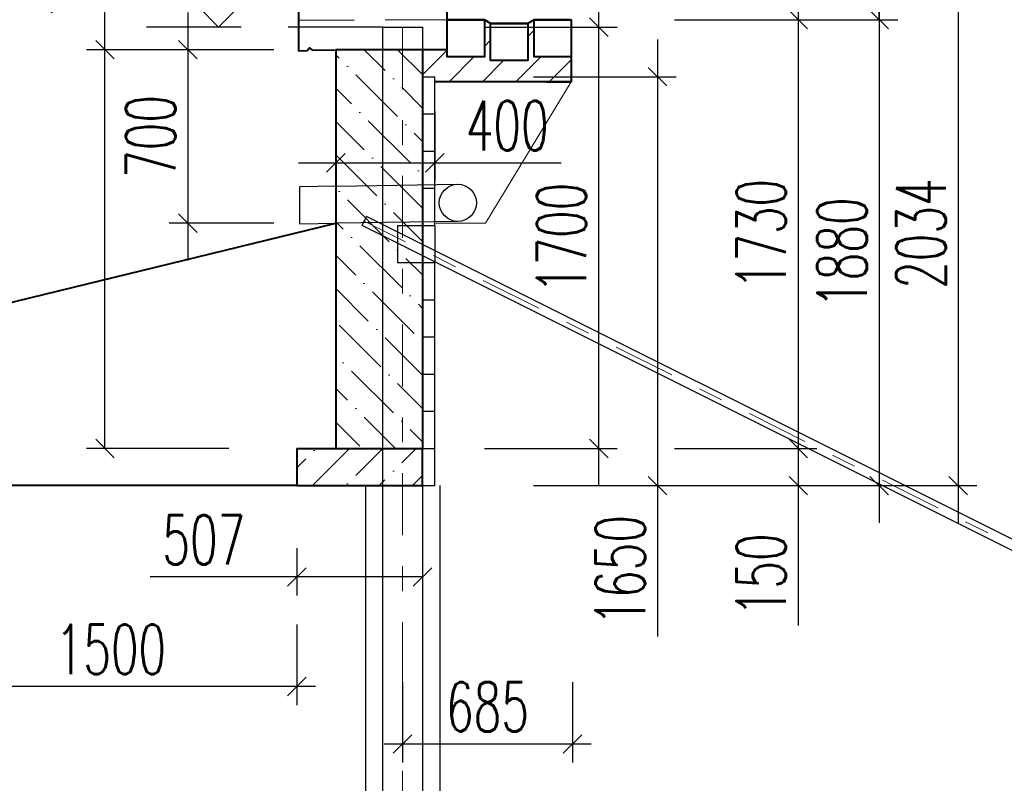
# Model space of a CAD drawing. Header units: metres. Extents: x -912764 to -454925, y -2226138 to -1112338.
# Tile 173 of 256: x -456307.79 to -456303.82, y -1112970.32 to -1112967.24. Entities that reach past the tile are written whole.
import ezdxf

# ---------------------------------------------------------------- set-up
doc = ezdxf.new("R2010")
doc.units = ezdxf.units.M
for name, pattern in [('DASHDOT', [1, 0.5, -0.25, 0, -0.25]), ('DASHED2', [0.375, 0.25, -0.125]), ('SOLID', [0]), ('ČÁRKOVANÁ', [19.05, 12.7, -6.35]), ('ČÁRKOVANÁX2', [38.1, 25.4, -12.7])]:
    doc.linetypes.add(name, pattern=pattern)
for name, color, linetype in [('!řezy tenká', 1, 'Continuous'), ('C3D_ZPR', 7, 'Continuous'), ('OZ', 3, 'Continuous')]:
    doc.layers.add(name, color=color, linetype=linetype)
for name, color, linetype, lineweight in [('_NOVÝ STAV', 1, 'Continuous', 30), ('_NOVÝ STAV - POPISKY KATASTR', 7, 'Continuous', 30), ('_VYTYČOVACÍ BODY', 200, 'Continuous', 0)]:
    doc.layers.add(name, color=color, linetype=linetype, lineweight=lineweight)
doc.layers.add('PDF2_13', color=140, linetype='Continuous', true_color=0x00bfff)
doc.layers.add('PDF_OZ', color=140, linetype='Continuous', true_color=0x00bfff)
doc.styles.add('StandardUzky', font='simplex.shx', dxfattribs={"width": 0.65})
doc.styles.add('znacky', font='arial.ttf')
doc.dimstyles.new('1000', dxfattribs={"dimscale": 0.5, "dimtxt": 1, "dimasz": 0.6, "dimexe": 0.3, "dimexo": 0.5, "dimgap": 0.5, "dimtad": 1, "dimzin": 1, "dimdsep": 46, "dimtxsty": 'znacky', "dimblk": 'OBLIQUE', "dimcen": 1, "dimdle": 0.3, "dimclrd": 256, "dimclre": 256, "dimclrt": 256, "dimadec": 3, "dimazin": 0, "dimtfac": 1, "dimtmove": 0, "dimatfit": 3, "dimldrblk": 'OBLIQUE', "dimfxl": 1, "dimlwd": -1, "dimlwe": -1, "dimarcsym": 0})

# ---------------------------------------------------------------- blocks, each defined once
blk = doc.blocks.new('_Oblique')
at = {"color": 0, "linetype": 'ByBlock', "lineweight": -2}
blk.add_line((-0.5, -0.5), (0.5, 0.5), dxfattribs=at)
blk = doc.blocks.new('*D337')
at = {"layer": 'C3D_ZPR', "color": 1, "transparency": 16777216}
for p, q in [((0.611, -1.8799), (0.611, 0.12)), ((0.15, -0.03), (0.686, -0.03)), ((0.15, -1.7299), (0.686, -1.7299))]:
    blk.add_line(p, q, dxfattribs=at)
at = {"layer": 'Defpoints', "color": 0, "lineweight": 50, "transparency": 16777216}
for p in [(-0.1, -0.03), (0.611, -0.03), (-0.1, -1.7299)]:
    blk.add_point(p, dxfattribs=at)
at = {"layer": 'C3D_ZPR', "color": 1, "transparency": 16777216, "xscale": 0.075, "yscale": 0.075, "zscale": 0.075}
for p, rotation in [((0.611, -0.03), 90), ((0.611, -1.7299), 270)]:
    blk.add_blockref('_Oblique', p, dxfattribs=dict(at, rotation=rotation))
at = {"layer": 'C3D_ZPR', "color": 1, "transparency": 16777216, "insert": (0.461, -0.88), "char_height": 0.2, "attachment_point": 5, "rotation": 90, "style": 'StandardUzky'}
blk.add_mtext('1700', dxfattribs=at)
blk = doc.blocks.new('*D989')
at = {"layer": 'C3D_ZPR', "color": 1, "transparency": 16777216}
for p, q in [((0.848, -0.0799), (0.848, -1.8799)), ((0.348, -0.2299), (0.923, -0.2299)), ((0.348, -1.8799), (0.923, -1.8799)), ((0.848, -1.8799), (0.848, -2.4883))]:
    blk.add_line(p, q, dxfattribs=at)
at = {"layer": 'Defpoints', "color": 0, "transparency": 16777216}
for p in [(-2.46, -0.2299), (-0.1, -1.8799), (0.848, -1.8799)]:
    blk.add_point(p, dxfattribs=at)
at = {"layer": 'C3D_ZPR', "color": 1, "transparency": 16777216, "xscale": 0.075, "yscale": 0.075, "zscale": 0.075}
for p, rotation in [((0.848, -0.2299), 90), ((0.848, -1.8799), 270)]:
    blk.add_blockref('_Oblique', p, dxfattribs=dict(at, rotation=rotation))
at = {"layer": 'C3D_ZPR', "color": 1, "transparency": 16777216, "insert": (0.698, -2.2216), "char_height": 0.2, "attachment_point": 5, "rotation": 90, "style": 'StandardUzky'}
blk.add_mtext('1650', dxfattribs=at)
blk = doc.blocks.new('*D339')
at = {"layer": 'C3D_ZPR', "color": 1, "transparency": 16777216}
for p, q in [((1.7427, 0.1542), (1.7427, 0.7246)), ((1.7427, 0), (1.7427, 0.3042)), ((1.2427, 0.1542), (1.8177, 0.1542)), ((1.2427, 0), (1.8177, 0))]:
    blk.add_line(p, q, dxfattribs=at)
at = {"layer": 'Defpoints', "color": 0, "lineweight": 50, "transparency": 16777216}
for p in [(-0.0296, 0.1542), (0, 0), (1.7427, 0)]:
    blk.add_point(p, dxfattribs=at)
at = {"layer": 'C3D_ZPR', "color": 1, "transparency": 16777216, "xscale": 0.075, "yscale": 0.075, "zscale": 0.075}
for p, rotation in [((1.7427, 0.1542), 90), ((1.7427, 0), 270)]:
    blk.add_blockref('_Oblique', p, dxfattribs=dict(at, rotation=rotation))
at = {"layer": 'C3D_ZPR', "color": 1, "transparency": 16777216, "insert": (1.5927, 0.5167), "char_height": 0.2, "attachment_point": 5, "rotation": 90, "style": 'StandardUzky'}
blk.add_mtext('154', dxfattribs=at)
blk = doc.blocks.new('*D991')
at = {"layer": 'C3D_ZPR', "color": 1, "transparency": 16777216}
for p, q in [((1.4161, -1.5799), (1.4161, -1.8799)), ((0.9161, -1.7299), (1.4911, -1.7299)), ((0.9161, -1.8799), (1.4911, -1.8799)), ((1.4161, -1.8799), (1.4161, -2.4447))]:
    blk.add_line(p, q, dxfattribs=at)
at = {"layer": 'Defpoints', "color": 0, "transparency": 16777216}
for p in [(-0.6068, -1.7299), (-0.6068, -1.8799), (1.4161, -1.8799)]:
    blk.add_point(p, dxfattribs=at)
at = {"layer": 'C3D_ZPR', "color": 1, "transparency": 16777216, "xscale": 0.075, "yscale": 0.075, "zscale": 0.075}
for p, rotation in [((1.4161, -1.7299), 90), ((1.4161, -1.8799), 270)]:
    blk.add_blockref('_Oblique', p, dxfattribs=dict(at, rotation=rotation))
at = {"layer": 'C3D_ZPR', "color": 1, "transparency": 16777216, "insert": (1.2661, -2.2399), "char_height": 0.2, "attachment_point": 5, "rotation": 90, "style": 'StandardUzky'}
blk.add_mtext('150', dxfattribs=at)
blk = doc.blocks.new('*D992')
at = {"layer": 'C3D_ZPR', "color": 1, "transparency": 16777216}
for p, q in [((-0.4496, -0.371), (-0.4496, -0.6524)), ((-0.05, -0.371), (-0.05, -0.6524)), ((-0.5996, -0.5774), (-0.05, -0.5774)), ((-0.05, -0.5774), (0.4593, -0.5774))]:
    blk.add_line(p, q, dxfattribs=at)
at = {"layer": 'Defpoints', "color": 0, "transparency": 16777216}
for p in [(-0.4496, -0.121), (-0.05, -0.121), (-0.05, -0.5774)]:
    blk.add_point(p, dxfattribs=at)
at = {"layer": 'C3D_ZPR', "color": 1, "transparency": 16777216, "xscale": 0.075, "yscale": 0.075, "zscale": 0.075, "rotation": 180}
blk.add_blockref('_Oblique', (-0.4496, -0.5774), dxfattribs=at)
at = {"layer": 'C3D_ZPR', "color": 1, "transparency": 16777216, "xscale": 0.075, "yscale": 0.075, "zscale": 0.075}
blk.add_blockref('_Oblique', (-0.05, -0.5774), dxfattribs=at)
at = {"layer": 'C3D_ZPR', "color": 1, "transparency": 16777216, "insert": (0.2421, -0.4274), "char_height": 0.2, "attachment_point": 5, "style": 'StandardUzky'}
blk.add_mtext('400', dxfattribs=at)
blk = doc.blocks.new('*D993')
at = {"layer": 'C3D_ZPR', "color": 1, "transparency": 16777216}
for p, q in [((1.7427, 0.15), (1.7427, -2.0299)), ((1.2427, 0), (1.8177, 0)), ((1.2427, -1.8799), (1.8177, -1.8799))]:
    blk.add_line(p, q, dxfattribs=at)
at = {"layer": 'Defpoints', "color": 0, "transparency": 16777216}
for p in [(0, 0), (-0.1, -1.8799), (1.7427, -1.8799)]:
    blk.add_point(p, dxfattribs=at)
at = {"layer": 'C3D_ZPR', "color": 1, "transparency": 16777216, "xscale": 0.075, "yscale": 0.075, "zscale": 0.075}
for p, rotation in [((1.7427, 0), 90), ((1.7427, -1.8799), 270)]:
    blk.add_blockref('_Oblique', p, dxfattribs=dict(at, rotation=rotation))
at = {"layer": 'C3D_ZPR', "color": 1, "transparency": 16777216, "insert": (1.5927, -0.94), "char_height": 0.2, "attachment_point": 5, "rotation": 90, "style": 'StandardUzky'}
blk.add_mtext('1880', dxfattribs=at)
blk = doc.blocks.new('*D336')
at = {"layer": 'C3D_ZPR', "color": 1, "transparency": 16777216}
for p, q in [((1.4161, 0.15), (1.4161, -1.8799)), ((0.9161, 0), (1.4911, 0)), ((0.9161, -1.7299), (1.4911, -1.7299))]:
    blk.add_line(p, q, dxfattribs=at)
at = {"layer": 'Defpoints', "color": 0, "lineweight": 50, "transparency": 16777216}
for p in [(0, 0), (-0.1, -1.7299), (1.4161, -1.7299)]:
    blk.add_point(p, dxfattribs=at)
at = {"layer": 'C3D_ZPR', "color": 1, "transparency": 16777216, "xscale": 0.075, "yscale": 0.075, "zscale": 0.075}
for p, rotation in [((1.4161, 0), 90), ((1.4161, -1.7299), 270)]:
    blk.add_blockref('_Oblique', p, dxfattribs=dict(at, rotation=rotation))
at = {"layer": 'C3D_ZPR', "color": 1, "transparency": 16777216, "insert": (1.2661, -0.865), "char_height": 0.2, "attachment_point": 5, "rotation": 90, "style": 'StandardUzky'}
blk.add_mtext('1730', dxfattribs=at)
blk = doc.blocks.new('*D994')
at = {"layer": 'C3D_ZPR', "color": 1, "transparency": 16777216}
for p, q in [((-0.6068, -2.1316), (-0.6068, -2.3233)), ((-0.1, -2.1316), (-0.1, -2.3233)), ((-0.6068, -2.2483), (-1.1989, -2.2483)), ((-0.1, -2.2483), (-0.7568, -2.2483))]:
    blk.add_line(p, q, dxfattribs=at)
at = {"layer": 'Defpoints', "color": 0, "transparency": 16777216}
for p in [(-0.6068, -1.8816), (-0.1, -1.8816), (-0.1, -2.2483)]:
    blk.add_point(p, dxfattribs=at)
at = {"layer": 'C3D_ZPR', "color": 1, "transparency": 16777216, "xscale": 0.075, "yscale": 0.075, "zscale": 0.075, "rotation": 180}
blk.add_blockref('_Oblique', (-0.6068, -2.2483), dxfattribs=at)
at = {"layer": 'C3D_ZPR', "color": 1, "transparency": 16777216, "xscale": 0.075, "yscale": 0.075, "zscale": 0.075}
blk.add_blockref('_Oblique', (-0.1, -2.2483), dxfattribs=at)
at = {"layer": 'C3D_ZPR', "color": 1, "transparency": 16777216, "insert": (-0.9818, -2.0983), "char_height": 0.2, "attachment_point": 5, "style": 'StandardUzky'}
blk.add_mtext('507', dxfattribs=at)
blk = doc.blocks.new('*D405')
at = {"layer": 'C3D_ZPR', "color": 1, "transparency": 16777216}
for p, q in [((-1.0466, 0.029), (-1.0466, -0.971)), ((-0.6996, -0.121), (-1.1216, -0.121)), ((-0.6996, -0.821), (-1.1216, -0.821))]:
    blk.add_line(p, q, dxfattribs=at)
at = {"layer": 'Defpoints', "color": 0, "transparency": 16777216}
for p in [(-0.4496, -0.121), (-1.0466, -0.821), (-0.4496, -0.821)]:
    blk.add_point(p, dxfattribs=at)
at = {"layer": 'C3D_ZPR', "color": 1, "transparency": 16777216, "xscale": 0.075, "yscale": 0.075, "zscale": 0.075}
for p, rotation in [((-1.0466, -0.121), 90), ((-1.0466, -0.821), 270)]:
    blk.add_blockref('_Oblique', p, dxfattribs=dict(at, rotation=rotation))
at = {"layer": 'C3D_ZPR', "color": 1, "transparency": 16777216, "insert": (-1.1966, -0.471), "char_height": 0.2, "attachment_point": 5, "rotation": 90, "style": 'StandardUzky'}
blk.add_mtext('700', dxfattribs=at)
blk = doc.blocks.new('*D338')
at = {"layer": 'C3D_ZPR', "color": 1, "transparency": 16777216}
for p, q in [((2.0611, 0.3042), (2.0611, -2.0299)), ((1.5611, 0.1542), (2.1361, 0.1542)), ((1.5611, -1.8799), (2.1361, -1.8799))]:
    blk.add_line(p, q, dxfattribs=at)
at = {"layer": 'Defpoints', "color": 0, "lineweight": 50, "transparency": 16777216}
for p in [(-0.0296, 0.1542), (-0.05, -1.8799), (2.0611, -1.8799)]:
    blk.add_point(p, dxfattribs=at)
at = {"layer": 'C3D_ZPR', "color": 1, "transparency": 16777216, "xscale": 0.075, "yscale": 0.075, "zscale": 0.075}
for p, rotation in [((2.0611, 0.1542), 90), ((2.0611, -1.8799), 270)]:
    blk.add_blockref('_Oblique', p, dxfattribs=dict(at, rotation=rotation))
at = {"layer": 'C3D_ZPR', "color": 1, "transparency": 16777216, "insert": (1.9111, -0.8629), "char_height": 0.2, "attachment_point": 5, "rotation": 90, "style": 'StandardUzky'}
blk.add_mtext('2034', dxfattribs=at)
blk = doc.blocks.new('*D404')
at = {"layer": 'C3D_ZPR', "color": 1, "transparency": 16777216}
for p, q in [((-1.3806, -0.121), (-1.3806, 0.4826)), ((-1.3806, -1.7299), (-1.3806, 0.029)), ((-0.8806, -0.121), (-1.4556, -0.121)), ((-0.8806, -1.7299), (-1.4556, -1.7299))]:
    blk.add_line(p, q, dxfattribs=at)
at = {"layer": 'Defpoints', "color": 0, "transparency": 16777216}
for p in [(-0.45, -0.121), (-1.3806, -1.7299), (-0.4496, -1.7299)]:
    blk.add_point(p, dxfattribs=at)
at = {"layer": 'C3D_ZPR', "color": 1, "transparency": 16777216, "xscale": 0.075, "yscale": 0.075, "zscale": 0.075}
for p, rotation in [((-1.3806, -0.121), 90), ((-1.3806, -1.7299), 270)]:
    blk.add_blockref('_Oblique', p, dxfattribs=dict(at, rotation=rotation))
at = {"layer": 'C3D_ZPR', "color": 1, "transparency": 16777216, "insert": (-1.5306, 0.2191), "char_height": 0.2, "attachment_point": 5, "rotation": 90, "style": 'StandardUzky'}
blk.add_mtext('1609', dxfattribs=at)
blk = doc.blocks.new('A$Cac58f5a3')
at = {"layer": '_NOVÝ STAV', "lineweight": 15}
for p in [(0, 0), (-0.5457, -0.571)]:
    blk.add_line(p, (-0.3461, -0.571), dxfattribs=at)
at = {"layer": '_NOVÝ STAV'}
for p, q in [((-0.9453, -0.4214), (-1.0953, -0.4238)), ((-1.0953, -0.4238), (-1.0953, -0.5738)), ((-1.0953, -0.5738), (-0.9453, -0.571))]:
    blk.add_line(p, q, dxfattribs=at)
at = {"layer": '_NOVÝ STAV', "linetype": 'ČÁRKOVANÁ', "lineweight": -3, "ltscale": 0.05, "flags": 128}
for points in [[(-0.9453, -0.4214), (-0.4596, -0.4138)], [(-0.4572, -0.5638), (-0.9453, -0.5714)]]:
    blk.add_lwpolyline(points, dxfattribs=at)
at = {"layer": '_NOVÝ STAV', "lineweight": -3}
blk.add_circle((-0.4572, -0.4888), 0.075, dxfattribs=at)
blk = doc.blocks.new('*D331')
at = {"layer": 'C3D_ZPR', "color": 1, "transparency": 16777216}
for p, q in [((-456306.2464, -1112969.9082), (-456306.2464, -1112970.2332)), ((-456305.5612, -1112969.9082), (-456305.5612, -1112970.2332)), ((-456306.3214, -1112970.1582), (-456305.4862, -1112970.1582))]:
    blk.add_line(p, q, dxfattribs=at)
at = {"layer": 'Defpoints', "color": 0, "transparency": 16777216}
for p in [(-456306.2464, -1112969.5593), (-456305.5612, -1112969.5784), (-456305.5612, -1112970.1582)]:
    blk.add_point(p, dxfattribs=at)
at = {"layer": 'C3D_ZPR', "color": 1, "transparency": 16777216, "xscale": 0.075, "yscale": 0.075, "zscale": 0.075, "rotation": 180}
blk.add_blockref('_Oblique', (-456306.2464, -1112970.1582), dxfattribs=at)
at = {"layer": 'C3D_ZPR', "color": 1, "transparency": 16777216, "xscale": 0.075, "yscale": 0.075, "zscale": 0.075}
blk.add_blockref('_Oblique', (-456305.5612, -1112970.1582), dxfattribs=at)
at = {"layer": 'C3D_ZPR', "color": 1, "transparency": 16777216, "insert": (-456305.9038, -1112970.0082), "char_height": 0.2, "attachment_point": 5, "style": 'StandardUzky'}
blk.add_mtext('685', dxfattribs=at)
blk = doc.blocks.new('Vyskova_sipka')
at = {"color": 0, "linetype": 'ByBlock', "lineweight": -2}
for p, q in [((0, 0), (-4, 4)), ((-4, 4), (4, 4)), ((4, 4), (0, 0))]:
    blk.add_line(p, q, dxfattribs=at)
blk = doc.blocks.new('*D351')
at = {"layer": 'C3D_ZPR', "color": 1, "transparency": 16777216}
for p, q in [((-456308.6995, -1112965.5863), (-456308.6995, -1112965.2613)), ((-456306.6665, -1112965.5863), (-456306.6665, -1112965.2613)), ((-456308.7745, -1112965.3363), (-456306.5915, -1112965.3363))]:
    blk.add_line(p, q, dxfattribs=at)
at = {"layer": 'Defpoints', "color": 0, "transparency": 16777216}
for p in [(-456306.6665, -1112965.3363), (-456306.6665, -1112967.3612), (-456308.6995, -1112968.5896)]:
    blk.add_point(p, dxfattribs=at)
at = {"layer": 'C3D_ZPR', "color": 1, "transparency": 16777216, "xscale": 0.075, "yscale": 0.075, "zscale": 0.075, "rotation": 180}
blk.add_blockref('_Oblique', (-456308.6995, -1112965.3363), dxfattribs=at)
at = {"layer": 'C3D_ZPR', "color": 1, "transparency": 16777216, "xscale": 0.075, "yscale": 0.075, "zscale": 0.075}
blk.add_blockref('_Oblique', (-456306.6665, -1112965.3363), dxfattribs=at)
at = {"layer": 'C3D_ZPR', "color": 1, "transparency": 16777216, "insert": (-456307.683, -1112965.1863), "char_height": 0.2, "attachment_point": 5, "style": 'StandardUzky'}
blk.add_mtext('2033', dxfattribs=at)
blk = doc.blocks.new('*D416')
at = {"layer": 'C3D_ZPR', "color": 1, "transparency": 16777216}
for p, q in [((-456308.1731, -1112969.6764), (-456308.1731, -1112970.0014)), ((-456306.6731, -1112969.6764), (-456306.6731, -1112970.0014)), ((-456306.5981, -1112969.9264), (-456308.2481, -1112969.9264))]:
    blk.add_line(p, q, dxfattribs=at)
at = {"layer": 'Defpoints', "color": 0, "transparency": 16777216}
for p in [(-456308.1731, -1112969.116), (-456306.6731, -1112969.116), (-456308.1731, -1112969.9264)]:
    blk.add_point(p, dxfattribs=at)
at = {"layer": 'C3D_ZPR', "color": 1, "transparency": 16777216, "xscale": 0.075, "yscale": 0.075, "zscale": 0.075, "rotation": 180}
blk.add_blockref('_Oblique', (-456308.1731, -1112969.9264), dxfattribs=at)
at = {"layer": 'C3D_ZPR', "color": 1, "transparency": 16777216, "xscale": 0.075, "yscale": 0.075, "zscale": 0.075}
blk.add_blockref('_Oblique', (-456306.6731, -1112969.9264), dxfattribs=at)
at = {"layer": 'C3D_ZPR', "color": 1, "transparency": 16777216, "insert": (-456307.4231, -1112969.7764), "char_height": 0.2, "attachment_point": 5, "style": 'StandardUzky'}
blk.add_mtext('1500', dxfattribs=at)
blk = doc.blocks.new('A$C4eac8e0d')
at = {"layer": '_NOVÝ STAV', "linetype": 'ČÁRKOVANÁ', "lineweight": 5}
h = blk.add_hatch(dxfattribs=at)
h.set_pattern_fill('ANSI31', color=256, scale=0.03)
h.paths.add_polyline_path([(0.325, 0), (0.325, -0.1648), (0.175, -0.1648), (0.175, -0.0148), (0.15, 0), (0.15, -0.15), (0, -0.15), (0, -0.121), (-0.1, -0.121), (-0.1, -0.23), (-0.05, -0.23), (-0.05, -0.25), (0.5, -0.25), (0.5, -0.15), (0.35, -0.15), (0.35, 0)])
at = {"layer": '_NOVÝ STAV', "linetype": 'SOLID', "lineweight": 5}
h = blk.add_hatch(dxfattribs=at)
h.set_pattern_fill('ANSI36', color=1, scale=0.03, angle=90)
h.paths.add_polyline_path([(-0.1, -0.121), (-0.4496, -0.121), (-0.4496, -1.7299), (-0.1, -1.7299)])
h = blk.add_hatch(dxfattribs=at)
h.set_pattern_fill('ANSI36', color=1, scale=0.03)
h.paths.add_polyline_path([(-0.1, -1.7299), (-0.6068, -1.7299), (-0.6068, -1.8799), (-0.1, -1.8799)])
at = {"layer": 'OZ', "color": 1}
for p, q in [((-0.26, -0.03), (-0.1, -0.03)), ((-0.26, -6.03), (-0.26, -0.03)), ((-0.1, -0.03), (-0.1, -6.03)), ((-0.3436, -0.8307), (-0.3255, -0.7945)), ((6.7997, -4.4022), (-0.3435, -0.8306)), ((6.8178, -4.3661), (-0.3255, -0.7945)), ((-0.2004, -0.83), (-0.2004, -0.98)), ((-0.2, -0.83), (-0.1, -0.83)), ((-0.2, -0.98), (-0.1, -0.98))]:
    blk.add_line(p, q, dxfattribs=at)
at = {"layer": 'OZ', "color": 6, "linetype": 'DASHDOT', "lineweight": 15, "ltscale": 0.5}
for p, q in [((-0.18, -0.03), (-0.18, -6.03)), ((6.8087, -4.3843), (-0.3346, -0.8127))]:
    blk.add_line(p, q, dxfattribs=at)
at = {"layer": 'OZ', "color": 140, "lineweight": 25}
for p, q in [((-0.1, -0.38), (-0.1, -0.23)), ((-0.1, -0.38), (-0.1, -0.23)), ((-0.1, -0.53), (-0.1, -0.38)), ((-0.1, -0.68), (-0.1, -0.53)), ((-0.1, -0.83), (-0.1, -0.68)), ((-0.1, -1.13), (-0.1, -0.98)), ((-0.1, -1.13), (-0.1, -0.98)), ((-0.1, -1.28), (-0.1, -1.13)), ((-0.1, -1.43), (-0.1, -1.28)), ((-0.1, -1.5799), (-0.1, -1.4299)), ((-0.1, -1.7299), (-0.1, -1.5799))]:
    blk.add_line(p, q, dxfattribs=at)
at = {"layer": 'OZ', "color": 140, "lineweight": 30}
for p, q in [((-0.1, -0.23), (-0.05, -0.23)), ((-0.05, -0.53), (-0.05, -0.23)), ((-0.1, -0.38), (-0.05, -0.38)), ((-0.1, -0.38), (-0.05, -0.38)), ((-0.1, -0.53), (-0.05, -0.53)), ((-0.1, -0.53), (-0.05, -0.53)), ((-0.05, -0.68), (-0.05, -0.53)), ((-0.1, -0.68), (-0.05, -0.68)), ((-0.1, -0.68), (-0.05, -0.68)), ((-0.05, -0.83), (-0.05, -0.68)), ((-0.1, -0.83), (-0.05, -0.83)), ((-0.1, -0.83), (-0.05, -0.83)), ((-0.1, -0.98), (-0.05, -0.98)), ((-0.1, -0.98), (-0.05, -0.98)), ((-0.05, -1.43), (-0.05, -0.98)), ((-0.1, -1.13), (-0.05, -1.13)), ((-0.1, -1.13), (-0.05, -1.13)), ((-0.1, -1.28), (-0.05, -1.28)), ((-0.1, -1.28), (-0.05, -1.28)), ((-0.1, -1.4299), (-0.05, -1.4299)), ((-0.1, -1.43), (-0.05, -1.43)), ((-0.05, -1.5799), (-0.05, -1.4299)), ((-0.1, -1.5799), (-0.05, -1.5799)), ((-0.1, -1.5799), (-0.05, -1.5799)), ((-0.05, -1.8799), (-0.05, -1.5799)), ((-0.1, -1.7299), (-0.05, -1.7299)), ((-0.1, -1.8799), (-0.05, -1.8799))]:
    blk.add_line(p, q, dxfattribs=at)
at = {"layer": 'OZ', "color": 1, "lineweight": 30}
blk.add_line((-0.05, -0.83), (-0.05, -0.98), dxfattribs=at)
at = {"layer": 'OZ', "color": 1, "linetype": 'ČÁRKOVANÁX2', "lineweight": 25, "ltscale": 0.05}
for p, q in [((-0.33, -1.8816), (-0.33, -6.03)), ((-0.03, -1.8799), (-0.03, -6.03))]:
    blk.add_line(p, q, dxfattribs=at)
at = {"layer": 'PDF2_13', "color": 1, "linetype": 'Continuous', "lineweight": 40}
for p, q in [((0, -0.121), (-0.45, -0.121)), ((-0.1, -0.121), (-0.1, -1.7299)), ((-0.6068, -1.7299), (-0.1, -1.7299)), ((-0.6068, -1.7299), (-0.6068, -1.8799)), ((-0.1, -1.8799), (-0.1, -1.7299)), ((-0.6068, -1.8799), (-0.1, -1.8799))]:
    blk.add_line(p, q, dxfattribs=at)
for points in [[(0, -0.121), (0, 0.1225), (-0.0296, 0.1542), (-0.5504, 0.1743), (-0.6001, 0.1267), (-0.6001, -0.1252), (-0.5652, -0.1241), (-0.5557, -0.1135), (-0.5451, -0.1231), (-0.4496, -0.121), (-0.4496, -1.7299)], [(0.5, 0), (0.5, -0.15), (0.5, -0.25), (-0.05, -0.25)]]:
    blk.add_lwpolyline(points, dxfattribs=at)
at = {"layer": 'PDF2_13', "color": 1, "linetype": 'Continuous', "lineweight": 40, "flags": 128}
for points in [[(0.4957, 0), (0.35, 0), (0.325, -0.0148), (0.175, -0.0148), (0.15, 0), (0, 0)], [(0.4, -0.25), (0.4957, -0.25)]]:
    blk.add_lwpolyline(points, dxfattribs=at)
at = {"layer": 'PDF2_13', "color": 1, "linetype": 'Continuous', "lineweight": 40}
for points in [[(0, 0), (0.15, 0), (0.15, -0.15), (0, -0.15)], [(0.175, -0.0148), (0.325, -0.0148), (0.325, -0.1648), (0.175, -0.1648)], [(0.35, 0), (0.5, 0), (0.5, -0.15), (0.35, -0.15)]]:
    blk.add_lwpolyline(points, close=True, dxfattribs=at)
at = {"layer": 'PDF_OZ', "color": 5, "linetype": 'DASHED2', "lineweight": 30}
blk.add_line((0, 0), (-0.6001, -0.0035), dxfattribs=at)
at = {"layer": '_VYTYČOVACÍ BODY'}
blk.add_blockref('A$Cac58f5a3', (0.5, -0.25), dxfattribs=at)
at = {"layer": 'C3D_ZPR'}
for base, p1, p2, picture, middle, dimtype in [((1.7427, 0), (-0.0296, 0.1542), (0, 0), '*D339', (1.7427, 0.5167), 128), ((-1.3806, -1.7299), (-0.45, -0.121), (-0.4496, -1.7299), '*D404', (-1.3806, 0.2191), 128), ((0.848, -1.8799), (-2.46, -0.2299), (-0.1, -1.8799), '*D989', (0.848, -2.2216), 160), ((1.4161, -1.8799), (-0.6068, -1.7299), (-0.6068, -1.8799), '*D991', (1.4161, -2.2399), 160)]:
    dim = blk.add_linear_dim(base=base, p1=p1, p2=p2, angle=90, dimstyle='1000', override={"dimscale": 1, "dimtxt": 0.2, "dimasz": 0.075, "dimexe": 0.075, "dimexo": 0.25, "dimgap": 0.05, "dimdec": 0, "dimlfac": 1000, "dimdsep": 44, "dimtxsty": 'StandardUzky', "dimcen": 0.5, "dimdle": 0.15, "dimclrd": 1, "dimclre": 1, "dimclrt": 1, "dimfxl": 0.5, "dimfxlon": 1}, dxfattribs=at)
    dim.commit()
    dim.dimension.update_dxf_attribs({"geometry": picture, "text_midpoint": middle, "dimtype": dimtype})
for base, p1, p2, picture, middle in [((2.0611, -1.8799), (-0.0296, 0.1542), (-0.05, -1.8799), '*D338', (1.9111, -0.8629)), ((1.7427, -1.8799), (0, 0), (-0.1, -1.8799), '*D993', (1.5927, -0.94)), ((1.4161, -1.7299), (0, 0), (-0.1, -1.7299), '*D336', (1.2661, -0.865)), ((0.611, -0.03), (-0.1, -1.7299), (-0.1, -0.03), '*D337', (0.461, -0.88)), ((-1.0466, -0.821), (-0.4496, -0.121), (-0.4496, -0.821), '*D405', (-1.1966, -0.471))]:
    dim = blk.add_linear_dim(base=base, p1=p1, p2=p2, angle=90, dimstyle='1000', override={"dimscale": 1, "dimtxt": 0.2, "dimasz": 0.075, "dimexe": 0.075, "dimexo": 0.25, "dimgap": 0.05, "dimdec": 0, "dimlfac": 1000, "dimdsep": 44, "dimtxsty": 'StandardUzky', "dimcen": 0.5, "dimdle": 0.15, "dimclrd": 1, "dimclre": 1, "dimclrt": 1, "dimfxl": 0.5, "dimfxlon": 1}, dxfattribs=at)
    dim.commit()
    dim.dimension.update_dxf_attribs({"geometry": picture, "text_midpoint": middle})
for base, p1, p2, picture, middle in [((-0.05, -0.5774), (-0.4496, -0.121), (-0.05, -0.121), '*D992', (0.2421, -0.5774)), ((-0.1, -2.2483), (-0.6068, -1.8816), (-0.1, -1.8816), '*D994', (-0.9818, -2.2483))]:
    dim = blk.add_linear_dim(base=base, p1=p1, p2=p2, dimstyle='1000', override={"dimscale": 1, "dimtxt": 0.2, "dimasz": 0.075, "dimexe": 0.075, "dimexo": 0.25, "dimgap": 0.05, "dimdec": 0, "dimlfac": 1000, "dimdsep": 44, "dimtxsty": 'StandardUzky', "dimcen": 0.5, "dimdle": 0.15, "dimclrd": 1, "dimclre": 1, "dimclrt": 1, "dimfxl": 0.5, "dimfxlon": 1}, dxfattribs=at)
    dim.commit()
    dim.dimension.update_dxf_attribs({"geometry": picture, "text_midpoint": middle, "dimtype": 160})

msp = doc.modelspace()

# ---------------------------------------------------------------- linework, layer by layer
at = {"layer": 'C3D_ZPR', "color": 1, "linetype": 'ČÁRKOVANÁ', "ltscale": 0.03, "flags": 128}
msp.add_lwpolyline([(-456306.3264, -1112967.2661), (-456307.2915, -1112967.2661)], dxfattribs=at)
at = {"layer": 'PDF2_13', "color": 1, "linetype": 'Continuous', "lineweight": 40, "flags": 128}
for points in [[(-456308.6995, -1112968.5896), (-456306.5159, -1112968.057)], [(-456306.6731, -1112969.116), (-456308.1731, -1112969.116)]]:
    msp.add_lwpolyline(points, dxfattribs=at)

# ---------------------------------------------------------------- block references
at = {"layer": '!řezy tenká', "linetype": 'Continuous', "xscale": 0.02, "yscale": 0.02, "zscale": 0.03}
msp.add_blockref('Vyskova_sipka', (-456306.9884, -1112967.2661), dxfattribs=at)
at = {"layer": '_NOVÝ STAV - POPISKY KATASTR', "lineweight": 50}
msp.add_blockref('A$C4eac8e0d', (-456306.0664, -1112967.2361), dxfattribs=at)

# ---------------------------------------------------------------- dimensions: what is measured, and where the dimension line sits
at = {"layer": 'C3D_ZPR'}
for base, p1, p2, picture, middle in [((-456306.6665, -1112965.3363), (-456308.6995, -1112968.5896), (-456306.6665, -1112967.3612), '*D351', (-456307.683, -1112965.1863)), ((-456308.1731, -1112969.9264), (-456306.6731, -1112969.116), (-456308.1731, -1112969.116), '*D416', (-456307.4231, -1112969.7764)), ((-456305.5612, -1112970.1582), (-456306.2464, -1112969.5593), (-456305.5612, -1112969.5784), '*D331', (-456305.9038, -1112970.0082))]:
    dim = msp.add_linear_dim(base=base, p1=p1, p2=p2, dimstyle='1000', override={"dimtxt": 0.4, "dimasz": 0.15, "dimexe": 0.15, "dimgap": 0.1, "dimdec": 0, "dimlfac": 1000, "dimdsep": 44, "dimtxsty": 'StandardUzky', "dimdle": 0.15, "dimclrd": 1, "dimclre": 1, "dimclrt": 1, "dimfxl": 0.5, "dimfxlon": 1}, dxfattribs=at)
    dim.commit()
    dim.dimension.update_dxf_attribs({"geometry": picture, "text_midpoint": middle})

doc.saveas('drawing.dxf')
